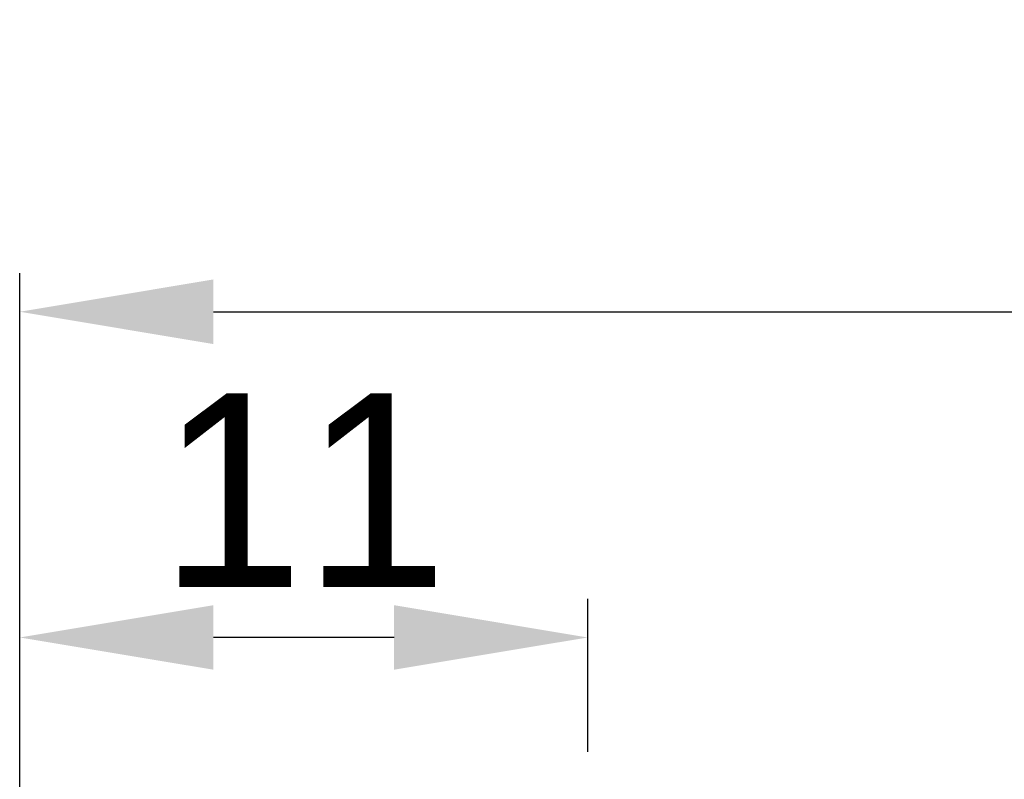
# Model space of a CAD drawing. Header units: millimetres. Extents: x 0 to 297, y 0 to 210.
# Tile 12 of 48: x 130 to 143, y 79 to 89. Entities that reach past the tile are written whole.
import ezdxf

# ---------------------------------------------------------------- set-up
doc = ezdxf.new("R2010")
doc.units = ezdxf.units.MM
doc.styles.add('LL', font='txt')
doc.dimstyles.new('ISO-25', dxfattribs={"dimtxt": 2.5, "dimasz": 2.5, "dimexe": 0.5, "dimexo": 0.5, "dimtad": 1, "dimlfac": 1.5, "dimtxsty": 'LL', "dimcen": 2.5, "dimadec": 0, "dimazin": 0, "dimtfac": 1, "dimtmove": 0, "dimatfit": 3, "dimfxl": 1, "dimarcsym": 0})

# ---------------------------------------------------------------- blocks, each defined once
blk = doc.blocks.new('*D2')
at = {"color": 0, "lineweight": -2, "transparency": 16777216}
for p, q in [((130.003, 69.381), (130.003, 85.998)), ((174.089, 68.281), (174.089, 85.998)), ((132.503, 85.498), (171.589, 85.498))]:
    blk.add_line(p, q, dxfattribs=at)
at = {"color": 0, "lineweight": 18, "transparency": 16777216}
for points in [[(132.503, 85.915), (132.503, 85.081), (130.003, 85.498)], [(171.589, 85.915), (171.589, 85.081), (174.089, 85.498)]]:
    blk.add_solid(points, dxfattribs=at)
at = {"layer": 'Defpoints', "color": 0, "lineweight": 18, "transparency": 16777216}
for p in [(174.089, 85.498), (130.003, 68.881), (174.089, 67.781)]:
    blk.add_point(p, dxfattribs=at)
at = {"color": 0, "lineweight": 18, "transparency": 16777216, "insert": (152.046, 87.63), "char_height": 2.5, "attachment_point": 5, "style": 'LL'}
blk.add_mtext('66,13', dxfattribs=at)
blk = doc.blocks.new('*D3')
at = {"color": 0, "lineweight": -2, "transparency": 16777216}
for p, q in [((130.003, 69.381), (130.003, 81.791)), ((137.336, 79.814), (137.336, 81.791)), ((134.836, 81.291), (132.503, 81.291))]:
    blk.add_line(p, q, dxfattribs=at)
at = {"color": 0, "lineweight": 18, "transparency": 16777216}
for points in [[(132.503, 81.708), (132.503, 80.875), (130.003, 81.291)], [(134.836, 81.708), (134.836, 80.875), (137.336, 81.291)]]:
    blk.add_solid(points, dxfattribs=at)
at = {"layer": 'Defpoints', "color": 0, "lineweight": 18, "transparency": 16777216}
for p in [(130.003, 81.291), (137.336, 79.314), (130.003, 68.881)]:
    blk.add_point(p, dxfattribs=at)
at = {"color": 0, "lineweight": 18, "transparency": 16777216, "insert": (133.669, 83.194), "char_height": 2.5, "attachment_point": 5, "style": 'LL'}
blk.add_mtext('11', dxfattribs=at)

msp = doc.modelspace()

# ---------------------------------------------------------------- dimensions: what is measured, and where the dimension line sits
at = {"lineweight": 18}
dim = msp.add_linear_dim(base=(174.0893, 85.4981), p1=(130.0026, 68.881), p2=(174.0893, 67.781), dimstyle='ISO-25', dxfattribs=at)
dim.commit()
dim.dimension.update_dxf_attribs({"geometry": '*D2', "text_midpoint": (152.046, 85.4981), "dimtype": 160})
dim = msp.add_linear_dim(base=(130.0026, 81.2914), p1=(137.336, 79.3143), p2=(130.0026, 68.881), dimstyle='ISO-25', dxfattribs=at)
dim.commit()
dim.dimension.update_dxf_attribs({"geometry": '*D3', "text_midpoint": (133.6693, 83.1939)})

doc.saveas('drawing.dxf')
